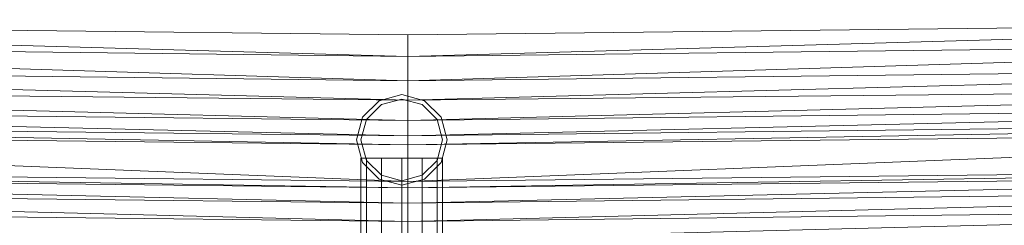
# Model space of a CAD drawing. Header units: metres. Extents: x 391.1 to 427.5, y 12.7 to 29.9.
# Tile 106 of 212: x 408.4561 to 408.6733, y 20.9389 to 20.9843. Entities that reach past the tile are written whole.
import ezdxf

# ---------------------------------------------------------------- set-up
doc = ezdxf.new("R2010")
doc.units = ezdxf.units.M
doc.layers.add('02_MOBILIARIO', color=7, linetype='Continuous', lineweight=18)
doc.layers.add('Mobiliario', color=7, linetype='Continuous', lineweight=18)

# ---------------------------------------------------------------- blocks, each defined once
blk = doc.blocks.new('Family - Plats de dutxa PS-1-153387-01_CLI_AIRE_PS1')
at = {"layer": '02_MOBILIARIO', "color": 253, "true_color": 0xaaaaaa}
for p, q in [((0.41, 0.10043), (0.12297, 0.1038)), ((0.41, 0.09571), (0.12297, 0.1038)), ((0.12297, 0.1038), (0.41, 0.10043)), ((0.12297, 0.1038), (0.41, 0.09571)), ((0.41, 0.10043), (0.69702, 0.1038)), ((0.69702, 0.1038), (0.41, 0.09571)), ((0.41, 0.09571), (0.69702, 0.1038)), ((0.41, 0.10043), (0.69702, 0.1038)), ((0.41, 0.10043), (0.41, 0.09571)), ((0.41, 0.09571), (0.41, 0.10043)), ((0.41, 0.09571), (0.12297, 0.09908)), ((0.41, 0.09032), (0.12297, 0.09908)), ((0.12297, 0.09908), (0.41, 0.09571)), ((0.12297, 0.09908), (0.41, 0.09032)), ((0.41, 0.09571), (0.69702, 0.09908)), ((0.69702, 0.09908), (0.41, 0.09032)), ((0.41, 0.09032), (0.69702, 0.09908)), ((0.69702, 0.09908), (0.41, 0.09571)), ((0.41, 0.09571), (0.41, 0.09032)), ((0.41, 0.09032), (0.41, 0.09571)), ((0.41, 0.09032), (0.12297, 0.09369)), ((0.41, 0.08608), (0.12297, 0.09369)), ((0.12297, 0.09369), (0.41, 0.09032)), ((0.12297, 0.09369), (0.41, 0.08608)), ((0.41, 0.09032), (0.69702, 0.09369)), ((0.69702, 0.09369), (0.41, 0.08608)), ((0.41, 0.08608), (0.69702, 0.09369)), ((0.69702, 0.09369), (0.41, 0.09032)), ((0.41, 0.09032), (0.41, 0.08608)), ((0.41, 0.08608), (0.41, 0.09032)), ((0.41, 0.08608), (0.12297, 0.08897)), ((0.41, 0.08155), (0.12297, 0.08897)), ((0.12297, 0.08897), (0.41, 0.08608)), ((0.12297, 0.08897), (0.41, 0.08155)), ((0.40869, 0.08726), (0.40369, 0.08592)), ((0.40869, 0.08726), (0.40369, 0.08592)), ((0.40869, 0.08726), (0.40369, 0.08592)), ((0.41369, 0.08592), (0.40869, 0.08726)), ((0.41369, 0.08592), (0.40869, 0.08726)), ((0.41369, 0.08592), (0.40869, 0.08726)), ((0.41, 0.08608), (0.69702, 0.08897)), ((0.69702, 0.08897), (0.41, 0.08155)), ((0.41, 0.08155), (0.69702, 0.08897)), ((0.69702, 0.08897), (0.41, 0.08608)), ((0.41, 0.08155), (0.12297, 0.08492)), ((0.12297, 0.08492), (0.41, 0.07818)), ((0.41, 0.07818), (0.12297, 0.08492)), ((0.12297, 0.08492), (0.41, 0.08155)), ((0.40369, 0.08592), (0.40003, 0.08226)), ((0.40369, 0.08592), (0.40003, 0.08226)), ((0.40369, 0.08592), (0.40003, 0.08226)), ((0.40419, 0.08506), (0.40089, 0.08176)), ((0.40419, 0.08506), (0.40089, 0.08176)), ((0.40869, 0.08626), (0.40419, 0.08506)), ((0.40869, 0.08626), (0.40419, 0.08506)), ((0.41319, 0.08506), (0.40869, 0.08626)), ((0.41319, 0.08506), (0.40869, 0.08626)), ((0.41, 0.08608), (0.41, 0.08155)), ((0.41, 0.08155), (0.41, 0.08608)), ((0.69702, 0.08492), (0.41, 0.07818)), ((0.69702, 0.08492), (0.41, 0.08155)), ((0.41, 0.07818), (0.69702, 0.08492)), ((0.69702, 0.08492), (0.41, 0.08155)), ((0.41648, 0.08176), (0.41319, 0.08506)), ((0.41648, 0.08176), (0.41319, 0.08506)), ((0.41735, 0.08226), (0.41369, 0.08592)), ((0.41735, 0.08226), (0.41369, 0.08592)), ((0.41735, 0.08226), (0.41369, 0.08592)), ((0.41, 0.07818), (0.12297, 0.08155)), ((0.41, 0.07616), (0.12297, 0.08155)), ((0.12297, 0.08155), (0.41, 0.07818)), ((0.12297, 0.08155), (0.41, 0.07616)), ((0.40003, 0.08226), (0.39869, 0.07726)), ((0.40003, 0.08226), (0.39869, 0.07726)), ((0.40003, 0.08226), (0.39869, 0.07726)), ((0.40089, 0.08176), (0.39969, 0.07726)), ((0.40089, 0.08176), (0.39969, 0.07726)), ((0.41, 0.07818), (0.69702, 0.08155)), ((0.69702, 0.08155), (0.41, 0.07616)), ((0.41, 0.07616), (0.69702, 0.08155)), ((0.41, 0.07818), (0.41, 0.08155)), ((0.41, 0.07818), (0.69702, 0.08155)), ((0.41, 0.07818), (0.41, 0.08155)), ((0.41769, 0.07726), (0.41648, 0.08176)), ((0.41769, 0.07726), (0.41648, 0.08176)), ((0.41869, 0.07726), (0.41735, 0.08226)), ((0.41869, 0.07726), (0.41735, 0.08226)), ((0.41869, 0.07726), (0.41735, 0.08226)), ((0.41, 0.07616), (0.12297, 0.07953)), ((0.41, 0.06807), (0.12297, 0.07953)), ((0.12297, 0.07953), (0.41, 0.07616)), ((0.12297, 0.07953), (0.41, 0.06807)), ((0.41, 0.07616), (0.69702, 0.07953)), ((0.69702, 0.07953), (0.41, 0.06807)), ((0.41, 0.06807), (0.69702, 0.07953)), ((0.69702, 0.07953), (0.41, 0.07616)), ((0.39869, 0.07726), (0.40003, 0.07226)), ((0.39869, 0.07726), (0.40003, 0.07226)), ((0.39869, 0.07726), (0.40003, 0.07226)), ((0.39969, 0.07726), (0.40089, 0.07276)), ((0.39969, 0.07726), (0.40089, 0.07276)), ((0.41, 0.07818), (0.41, 0.07616)), ((0.41, 0.07616), (0.41, 0.07818)), ((0.41, 0.07616), (0.41, 0.06807)), ((0.41, 0.06807), (0.41, 0.07616)), ((0.41648, 0.07276), (0.41769, 0.07726)), ((0.41648, 0.07276), (0.41769, 0.07726)), ((0.41735, 0.07226), (0.41869, 0.07726)), ((0.41735, 0.07226), (0.41869, 0.07726)), ((0.41735, 0.07226), (0.41869, 0.07726)), ((0.39969, 0.07326), (0.39969, 0.00026)), ((0.40089, 0.07326), (0.39969, 0.07326)), ((0.39969, 0.07326), (0.40089, 0.07326)), ((0.40003, 0.07226), (0.40369, 0.0686)), ((0.40003, 0.07226), (0.40369, 0.0686)), ((0.40003, 0.07226), (0.40369, 0.0686)), ((0.40089, 0.07326), (0.40089, 0.00026)), ((0.40419, 0.07326), (0.40089, 0.07326)), ((0.40089, 0.07326), (0.40089, 0.00026)), ((0.40089, 0.07326), (0.40419, 0.07326)), ((0.40089, 0.07276), (0.40419, 0.06947)), ((0.40089, 0.07276), (0.40419, 0.06947)), ((0.40419, 0.07326), (0.40419, 0.00026)), ((0.40869, 0.07326), (0.40419, 0.07326)), ((0.40419, 0.07326), (0.40419, 0.00026)), ((0.40419, 0.07326), (0.40869, 0.07326)), ((0.40869, 0.07326), (0.40869, 0.00026)), ((0.41319, 0.07326), (0.40869, 0.07326)), ((0.40869, 0.07326), (0.40869, 0.00026)), ((0.40869, 0.07326), (0.41319, 0.07326)), ((0.41319, 0.00026), (0.41319, 0.07326)), ((0.41319, 0.07326), (0.41648, 0.07326)), ((0.41319, 0.07326), (0.41319, 0.00026)), ((0.41648, 0.07326), (0.41319, 0.07326)), ((0.41319, 0.06947), (0.41648, 0.07276)), ((0.41319, 0.06947), (0.41648, 0.07276)), ((0.41369, 0.0686), (0.41735, 0.07226)), ((0.41369, 0.0686), (0.41735, 0.07226)), ((0.41369, 0.0686), (0.41735, 0.07226)), ((0.41648, 0.07326), (0.41648, 0.00026)), ((0.41648, 0.07326), (0.41769, 0.07326)), ((0.41648, 0.07326), (0.41648, 0.00026)), ((0.41769, 0.07326), (0.41648, 0.07326)), ((0.41769, 0.07326), (0.41769, 0.00026)), ((0.41, 0.06807), (0.11556, 0.07144)), ((0.11556, 0.07144), (0.41, 0.06672)), ((0.41, 0.06672), (0.11556, 0.07144)), ((0.11556, 0.07144), (0.41, 0.06807)), ((0.41, 0.06672), (0.11556, 0.07009)), ((0.41, 0.06335), (0.11556, 0.07009)), ((0.11556, 0.07009), (0.41, 0.06672)), ((0.11556, 0.07009), (0.41, 0.06335)), ((0.70444, 0.07144), (0.41, 0.06672)), ((0.70444, 0.07144), (0.41, 0.06807)), ((0.41, 0.06672), (0.70444, 0.07144)), ((0.70444, 0.07144), (0.41, 0.06807)), ((0.41, 0.06672), (0.70444, 0.07009)), ((0.70444, 0.07009), (0.41, 0.06335)), ((0.41, 0.06335), (0.70444, 0.07009)), ((0.41, 0.06672), (0.70444, 0.07009)), ((0.40369, 0.0686), (0.40869, 0.06726)), ((0.40369, 0.0686), (0.40869, 0.06726)), ((0.40369, 0.0686), (0.40869, 0.06726)), ((0.40419, 0.06947), (0.40869, 0.06826)), ((0.40419, 0.06947), (0.40869, 0.06826)), ((0.40869, 0.06826), (0.41319, 0.06947)), ((0.40869, 0.06826), (0.41319, 0.06947)), ((0.40869, 0.06726), (0.41369, 0.0686)), ((0.40869, 0.06726), (0.41369, 0.0686)), ((0.40869, 0.06726), (0.41369, 0.0686)), ((0.41, 0.06672), (0.41, 0.06807)), ((0.41, 0.06672), (0.41, 0.06807)), ((0.41, 0.06335), (0.11556, 0.06672)), ((0.11556, 0.06672), (0.41, 0.05931)), ((0.41, 0.05931), (0.11556, 0.06672)), ((0.11556, 0.06672), (0.41, 0.06335)), ((0.70444, 0.06672), (0.41, 0.05931)), ((0.70444, 0.06672), (0.41, 0.06335)), ((0.41, 0.05931), (0.70444, 0.06672)), ((0.41, 0.06672), (0.41, 0.06335)), ((0.70444, 0.06672), (0.41, 0.06335)), ((0.41, 0.06335), (0.41, 0.06672)), ((0.41, 0.05931), (0.41, 0.06335)), ((0.41, 0.05931), (0.41, 0.06335)), ((0.41, 0.05931), (0.11556, 0.06268)), ((0.11556, 0.06268), (0.41, 0.05931)), ((0.41, 0.05931), (0.70444, 0.06268)), ((0.70444, 0.06268), (0.41, 0.05526)), ((0.41, 0.05526), (0.70444, 0.06268)), ((0.41, 0.05931), (0.70444, 0.06268)), ((0.41, 0.05931), (0.41, 0.05526)), ((0.41, 0.05526), (0.41, 0.05931))]:
    blk.add_line(p, q, dxfattribs=at)
at = {"layer": 'Mobiliario', "color": 253, "true_color": 0xaaaaaa}
for p, q in [((0.40869, 0.08726), (0.40369, 0.08592)), ((0.41369, 0.08592), (0.40869, 0.08726)), ((0.40369, 0.08592), (0.40003, 0.08226)), ((0.41735, 0.08226), (0.41369, 0.08592)), ((0.40003, 0.08226), (0.39869, 0.07726)), ((0.41869, 0.07726), (0.41735, 0.08226)), ((0.39869, 0.07726), (0.40003, 0.07226)), ((0.41735, 0.07226), (0.41869, 0.07726)), ((0.40003, 0.07226), (0.40369, 0.0686)), ((0.41369, 0.0686), (0.41735, 0.07226)), ((0.40369, 0.0686), (0.40869, 0.06726)), ((0.40869, 0.06726), (0.41369, 0.0686))]:
    blk.add_line(p, q, dxfattribs=at)
blk = doc.blocks.new('LONDR55-XX_ZZ-ARQ-CAA-M3D-Londres55_ifc-1-01_CLI_AIRE_PS1')
at = {"layer": '02_MOBILIARIO', "color": 253, "lineweight": 18, "true_color": 0xaaaaaa}
blk.add_blockref('Family - Plats de dutxa PS-1-153387-01_CLI_AIRE_PS1', (408.13172, 20.88048), dxfattribs=at)

msp = doc.modelspace()

# ---------------------------------------------------------------- block references
at = {"lineweight": 5}
msp.add_blockref('LONDR55-XX_ZZ-ARQ-CAA-M3D-Londres55_ifc-1-01_CLI_AIRE_PS1', (0, 0), dxfattribs=at)

doc.saveas('drawing.dxf')
